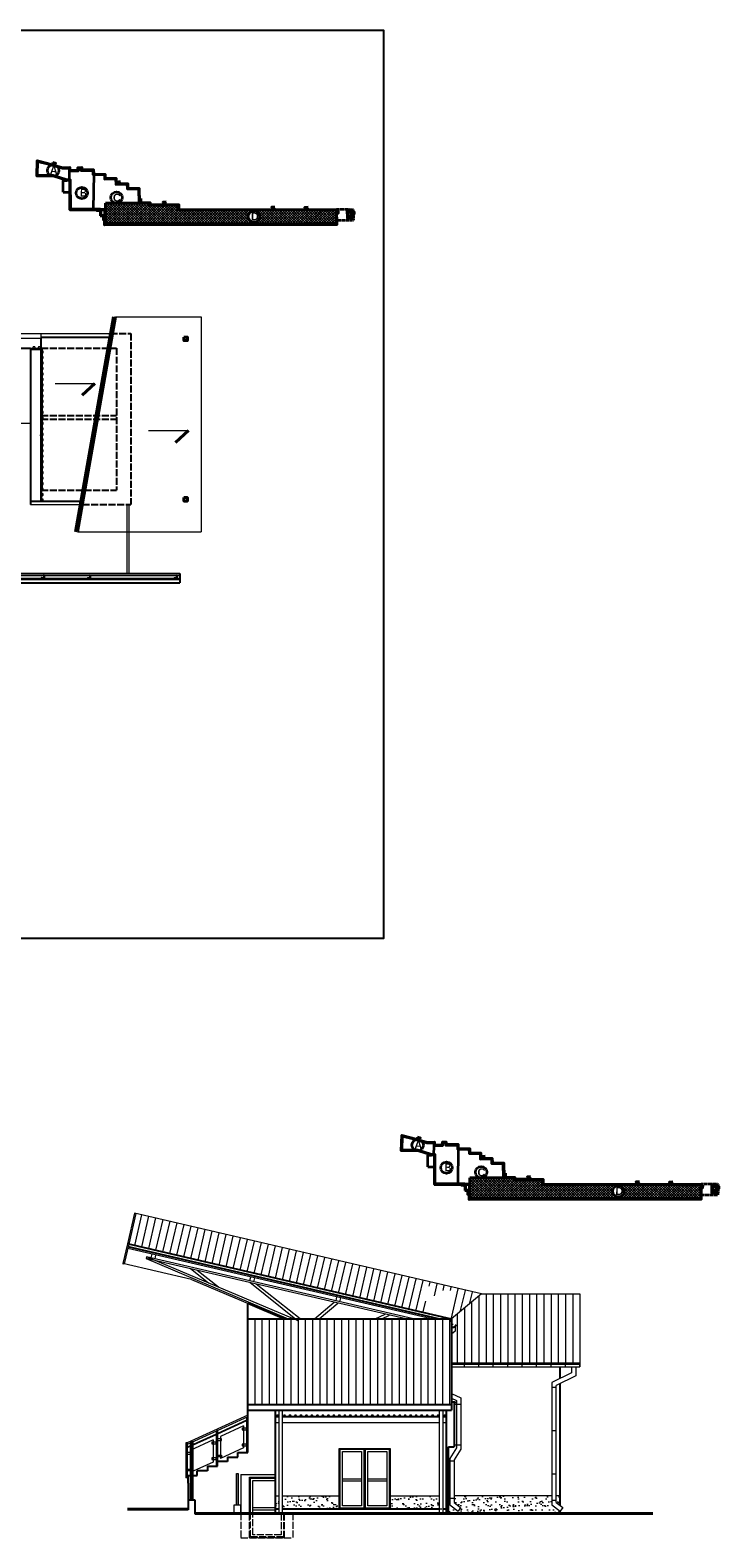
# Model space of a CAD drawing. Header units: millimetres. Extents: x -26513 to 76799, y 0 to 112149.
# Tile 96 of 98: x 66811 to 69196, y 96387 to 101610. Entities that reach past the tile are written whole.
import ezdxf

# ---------------------------------------------------------------- set-up
doc = ezdxf.new("R2010")
doc.units = ezdxf.units.MM
doc.header["$LTSCALE"] = 2
doc.linetypes.add('ACAD_ISO02W100', pattern=[15, 12, -3])
doc.linetypes.add('DASHED', pattern=[0.75, 0.5, -0.25])
for name, color, linetype, lineweight in [('!budynki proj.', 1, 'Continuous', 35), ('Awycinka drzew', 3, 'Continuous', 25), ('hacz  do wyłaczenia', 161, 'Continuous', 5), ('ocieplenie', 5, 'BATTING', 5), ('rynna-41', 22, 'Continuous', 18), ('SCHODY', 54, 'Continuous', 15), ('stolarka', 6, 'Continuous', 9), ('widok', 3, 'Continuous', 13)]:
    doc.layers.add(name, color=color, linetype=linetype, lineweight=lineweight)
doc.layers.add('istn.śiany', color=2, linetype='Continuous')
doc.linetypes.add('BATTING', pattern='A,0.0001,-0.1,[134,ltypeshp.shx,S=0.1,R=0,X=-0.1,Y=0],-0.2,[134,ltypeshp.shx,S=0.1,R=180,X=0.1,Y=0],-0.1', length=0.4001)

msp = doc.modelspace()

# ---------------------------------------------------------------- hatches: boundary and pattern name
at = {"layer": '!budynki proj.'}
h = msp.add_hatch(color=256, dxfattribs=at)
edge = h.paths.add_edge_path()
edge.add_line((67071.9, 100969.5), (67071.9, 100966.7))
edge.add_line((67071.9, 100966.7), (67069.2, 100966.7))
edge.add_line((67069.2, 100966.7), (67069.2, 100966.7))
edge.add_line((67069.2, 100966.7), (67069.2, 100969.5))
edge.add_line((67069.2, 100969.5), (67071.9, 100969.5))
h.paths.add_polyline_path([(66835.8, 101158.3), (66872, 101149.9), (66923.6, 101134.8), (66949.1, 101135.4), (66949, 101125.5), (66975.7, 101125.4), (66976.3, 101135.1), (66990, 101135.2), (66989.9, 101127.3), (67031.2, 101127.1), (67031.4, 101112.6), (67071.1, 101112), (67071.3, 101097.4), (67109.6, 101097.9), (67110.3, 101078.8), (67149.3, 101079.6), (67149.6, 101063.6), (67188.9, 101062.5), (67189.8, 101014.1), (67227.4, 101012.9), (67227.4, 101008.1), (67325.8, 101006.8), (67325.8, 100989.3), (67872.6, 100990.1), (67872.7, 100936.2), (67069.3, 100935), (67069.2, 100950.5), (67069.2, 100966.7), (67071.9, 100966.7), (67072, 100937.7), (67072, 100937.7), (67869.9, 100939), (67869.9, 100987.4), (67323.1, 100986.5), (67323.1, 101004.1), (67224.7, 101005.4), (67224.7, 101010.3), (67187.2, 101011.4), (67186.3, 101059.8), (67146.9, 101061), (67146.6, 101076.8), (67107.6, 101076), (67107, 101095.1), (67068.6, 101094.6), (67068.4, 101109.3), (67028.7, 101109.9), (67028.5, 101124.4), (66987.2, 101124.6), (66987.2, 101132.4), (66978.9, 101132.4), (66978.2, 101122.6), (66946.3, 101122.8), (66946.3, 101132.6), (66923.2, 101132.1), (66871.3, 101147.3), (66838.5, 101154.9), (66837, 101107), (66891.3, 101107.1), (66938.8, 101091.9), (66951.5, 101091.9), (66951.7, 100990.6), (66949, 100990.6), (66948.8, 101089.2), (66948.8, 101089.2), (66938.3, 101089.2), (66890.9, 101104.3), (66834.2, 101104.3)])
h.paths.add_polyline_path([(66951.7, 100990.6), (67053.4, 100990.8), (67053.4, 100988), (67048.4, 100988), (67048.3, 100988), (66949, 100987.9), (66949, 100990.6)])
h.paths.add_polyline_path([(67053.4, 100988), (67056.2, 100988), (67056.4, 100969.5), (67069.2, 100969.5), (67069.2, 100966.7), (67053.7, 100966.7), (67053.5, 100984.3), (67053.5, 100984.3), (67053.5, 100984.3)])
h.paths.add_polyline_path([(67053.4, 100988), (67056.2, 100988), (67056.1, 100990.8), (67053.4, 100990.8)])
for points in [[(66889.8, 101153.1), (66892.7, 101145.6), (66900.8, 101149.3)], [(67112.5, 101084.3), (67124.1, 101086), (67118.2, 101079.4)], [(67190.2, 101021.9), (67194.8, 101016.5), (67194.8, 101027.1)], [(67053.5, 100984.3), (67053.5, 100984.3), (67042.4, 100984), (67048.3, 100988)], [(67281.8, 101015.1), (67270.3, 101014.5), (67276.6, 101007.4)], [(67646.6, 100996.8), (67658.5, 100997.1), (67652.2, 100991.1)], [(67761.8, 100996.5), (67774, 100996.8), (67767.6, 100990.6)], [(67877.9, 100985.6), (67877.4, 100975.5), (67872.7, 100981.2)], [(67063.9, 100961.9), (67064, 100953.1), (67069.1, 100957.3)], [(68152, 97776.5), (68155, 97769), (68163.1, 97772.6)], [(68374.8, 97707.7), (68386.3, 97709.3), (68380.4, 97702.8)], [(68452.4, 97645.3), (68457.1, 97639.8), (68457, 97650.5)], [(68544, 97638.5), (68532.5, 97637.9), (68538.8, 97630.8)], [(68315.7, 97607.7), (68315.7, 97607.7), (68304.7, 97607.4), (68310.5, 97611.4)], [(68326.1, 97585.3), (68326.2, 97576.5), (68331.3, 97580.7)], [(68908.9, 97620.2), (68920.7, 97620.5), (68914.5, 97614.4)], [(69024.1, 97619.8), (69036.3, 97620.2), (69029.8, 97614)], [(69140.1, 97608.9), (69139.6, 97598.9), (69134.9, 97604.6)]]:
    msp.add_hatch(color=256, dxfattribs=at).paths.add_polyline_path(points)
h = msp.add_hatch(color=256, dxfattribs=at)
h.paths.add_polyline_path([(67908.3, 100986.8), (67908.8, 100959.2), (67927.8, 100958.5), (67928.2, 100986.7)])
h.paths.add_polyline_path([(67911, 100984), (67911.5, 100961.8), (67925.1, 100961.3), (67925.5, 100984)], flags=16)
h = msp.add_hatch(color=256, dxfattribs=at)
h.paths.add_polyline_path([(67931, 100980.1), (67933.6, 100982.5), (67933.3, 100972.4), (67930.9, 100975.4)])
h.paths.add_polyline_path([(67928.8, 100978.1), (67930.9, 100975.4), (67931, 100980.1)])
h = msp.add_hatch(color=256, dxfattribs=at)
edge = h.paths.add_edge_path()
edge.add_line((68334.2, 97592.8), (68334.2, 97590.1))
edge.add_line((68334.2, 97590.1), (68331.4, 97590.1))
edge.add_line((68331.4, 97590.1), (68331.4, 97590.1))
edge.add_line((68331.4, 97590.1), (68331.4, 97592.8))
edge.add_line((68331.4, 97592.8), (68334.2, 97592.8))
h.paths.add_polyline_path([(68098.1, 97781.7), (68134.2, 97773.3), (68185.8, 97758.2), (68211.3, 97758.7), (68211.2, 97748.9), (68237.9, 97748.8), (68238.6, 97758.5), (68252.2, 97758.6), (68252.2, 97750.7), (68293.4, 97750.5), (68293.6, 97736), (68333.4, 97735.4), (68333.5, 97720.8), (68371.8, 97721.2), (68372.5, 97702.1), (68411.5, 97702.9), (68411.8, 97687), (68451.2, 97685.8), (68452.1, 97637.4), (68489.7, 97636.3), (68489.6, 97631.4), (68588, 97630.1), (68588.1, 97612.6), (69134.8, 97613.5), (69134.9, 97559.6), (68331.5, 97558.4), (68331.5, 97573.9), (68331.4, 97590.1), (68334.2, 97590.1), (68334.2, 97561.1), (68334.2, 97561.1), (69132.2, 97562.3), (69132.1, 97610.7), (68585.3, 97609.9), (68585.3, 97627.5), (68486.9, 97628.8), (68486.9, 97633.7), (68449.4, 97634.8), (68448.5, 97683.2), (68409.2, 97684.4), (68408.9, 97700.2), (68369.8, 97699.3), (68369.2, 97718.5), (68330.9, 97718), (68330.7, 97732.7), (68290.9, 97733.3), (68290.7, 97747.8), (68249.4, 97747.9), (68249.4, 97755.8), (68241.1, 97755.8), (68240.5, 97746), (68208.5, 97746.2), (68208.6, 97755.9), (68185.4, 97755.5), (68133.5, 97770.7), (68100.7, 97778.3), (68099.2, 97730.4), (68153.5, 97730.4), (68201, 97715.3), (68213.8, 97715.2), (68213.9, 97614), (68211.2, 97614), (68211, 97712.5), (68211, 97712.5), (68200.5, 97712.6), (68153.1, 97727.7), (68096.4, 97727.6)])
h.paths.add_polyline_path([(68213.9, 97614), (68315.6, 97614.1), (68315.7, 97611.4), (68310.6, 97611.4), (68310.5, 97611.4), (68211.2, 97611.2), (68211.2, 97614)])
h.paths.add_polyline_path([(68315.7, 97611.4), (68318.4, 97611.4), (68318.7, 97592.8), (68331.4, 97592.8), (68331.4, 97590.1), (68316, 97590.1), (68315.7, 97607.7), (68315.7, 97607.7), (68315.7, 97607.7)])
h.paths.add_polyline_path([(68315.7, 97611.4), (68318.4, 97611.4), (68318.4, 97614.1), (68315.6, 97614.1)])
h = msp.add_hatch(color=256, dxfattribs=at)
h.paths.add_polyline_path([(69170.5, 97610.2), (69171, 97582.6), (69190, 97581.8), (69190.4, 97610.1)])
h.paths.add_polyline_path([(69173.3, 97607.4), (69173.7, 97585.2), (69187.4, 97584.7), (69187.7, 97607.4)], flags=16)
h = msp.add_hatch(color=256, dxfattribs=at)
h.paths.add_polyline_path([(69193.2, 97603.5), (69195.8, 97605.9), (69195.5, 97595.7), (69193.1, 97598.8)])
h.paths.add_polyline_path([(69191, 97601.5), (69193.1, 97598.8), (69193.2, 97603.5)])
at = {"layer": 'stolarka'}
h = msp.add_hatch(dxfattribs=at)
h.set_pattern_fill('ANSI37', color=256, scale=2, style=0)
h.set_pattern_definition([(45, (1729.049, -4113.631), (-4.49012806, 4.49012806), []), (135, (1729.049, -4113.631), (-4.49012806, -4.49012806), [])])
h.paths.add_polyline_path([(67071.9, 100990.8), (67071.9, 101011.4), (67106.1, 101011.4, 0.112688), (67115, 101011.4), (67187.2, 101011.4), (67224.7, 101010.3), (67224.7, 101005.4), (67323.1, 101004.1), (67323.1, 100986.5), (67869.9, 100987.4), (67869.9, 100939), (67072, 100937.7)])
h.paths.add_polyline_path([(67606.2, 100964.7, 1), (67566.5, 100964.7, 1)], flags=16)
h.paths.add_polyline_path([(67569.2, 100986), (67568.5, 100945.1), (67604.9, 100944.4), (67605.6, 100985.4)], flags=8)
h.paths.add_polyline_path([(67911, 100984), (67911.5, 100961.8), (67925.1, 100961.3), (67925.5, 100984)])
h = msp.add_hatch(dxfattribs=at)
h.set_pattern_fill('ANSI37', color=256, scale=2, style=0)
h.set_pattern_definition([(45, (2991.2766, -7490.2627), (-4.49012806, 4.49012806), []), (135, (2991.2766, -7490.2627), (-4.49012806, -4.49012806), [])])
h.paths.add_polyline_path([(68334.1, 97614.2), (68334.1, 97634.8), (68368.4, 97634.8, 0.112688), (68377.2, 97634.8), (68449.4, 97634.8), (68486.9, 97633.7), (68486.9, 97628.8), (68585.3, 97627.5), (68585.3, 97609.9), (69132.1, 97610.7), (69132.2, 97562.3), (68334.2, 97561.1)])
h.paths.add_polyline_path([(68868.5, 97588.1, 1), (68828.8, 97588.1, 1)], flags=16)
h.paths.add_polyline_path([(68831.4, 97609.4), (68830.7, 97568.4), (68867.1, 97567.8), (68867.8, 97608.8)], flags=8)
h.paths.add_polyline_path([(69173.3, 97607.4), (69173.7, 97585.2), (69187.4, 97584.7), (69187.7, 97607.4)])
at = {"layer": 'widok'}
h = msp.add_hatch(dxfattribs=at)
h.set_pattern_fill('AR-SAND', color=256, scale=0.6, style=0)
h.paths.add_polyline_path([(67881.5, 96487), (67881.5, 96532), (67685, 96532), (67685, 96487)])
h.paths.add_polyline_path([(67673, 96532), (67661, 96532), (67661, 96487), (67673, 96487)])
h.paths.add_polyline_path([(68057.4, 96532), (68057.4, 96487), (68229, 96487), (68229, 96532)])
h.paths.add_polyline_path([(68645, 96472), (68645, 96481), (68617.3, 96501.6), (68617.3, 96532), (68278.9, 96532), (68278.9, 96509.1), (68301.9, 96492.1), (68293.6, 96479.5), (68263.9, 96501.6), (68263.9, 96522.9), (68260, 96522.9), (68260, 96472)])
h.paths.add_polyline_path([(68645, 96532), (68632.3, 96532), (68632.3, 96509.1), (68645, 96499.7)], flags=17)

# ---------------------------------------------------------------- linework, layer by layer
at = {"layer": '!budynki proj.'}
for p, q in [((66925.7, 101048.9), (66925.7, 101089.5)), ((66925.7, 101089.5), (66938.3, 101089.2)), ((66946.3, 101122.8), (66946.1, 101089.2)), ((67031.4, 101112.6), (67030.1, 100990.7)), ((66925.7, 101048.9), (66948.8, 101048.9)), ((66948.2, 100987.9), (67069.2, 100988.1)), ((67053.4, 100990.8), (67053.7, 100966.7)), ((67056.1, 100990.8), (67056.4, 100969.4)), ((67056.4, 100969.5), (67071.9, 100969.5)), ((67069.2, 100988.1), (67069.3, 100935)), ((67187.2, 101011.4), (67071.9, 101011.4)), ((67071.9, 100990.8), (67071.9, 101011.4)), ((67053.7, 100966.7), (67071.9, 100966.7)), ((68208.5, 97746.2), (68208.3, 97712.5)), ((68293.6, 97736), (68292.4, 97614.1)), ((68187.9, 97672.3), (68187.9, 97712.9)), ((68187.9, 97712.9), (68200.5, 97712.6)), ((68187.9, 97672.3), (68211.1, 97672.3)), ((68449.4, 97634.8), (68334.1, 97634.8)), ((68334.1, 97614.2), (68334.1, 97634.8)), ((68210.5, 97611.2), (68331.4, 97611.4)), ((68315.6, 97614.1), (68316, 97590.1)), ((68316, 97590.1), (68334.2, 97590.1)), ((68318.4, 97614.2), (68318.7, 97592.8)), ((68318.7, 97592.8), (68334.2, 97592.8)), ((68331.4, 97611.4), (68331.5, 97558.4))]:
    msp.add_line(p, q, dxfattribs=at)
at = {"layer": '!budynki proj.', "linetype": 'DASHED'}
for p, q in [((67872.6, 100990.1), (67931, 100989.5)), ((67931, 100989.5), (67930.7, 100951.7)), ((67872.7, 100952.3), (67930.5, 100951.7)), ((69134.8, 97613.5), (69193.3, 97612.9)), ((69134.9, 97575.6), (69192.8, 97575.1)), ((69193.3, 97612.9), (69192.9, 97575.1))]:
    msp.add_line(p, q, dxfattribs=at)
at = {"layer": '!budynki proj.'}
for points in [[(67053.4, 100988), (66949, 100987.9), (66948.8, 101089.2), (66938.3, 101089.2), (66890.9, 101104.3), (66834.2, 101104.3), (66835.8, 101158.3), (66872, 101149.9), (66923.6, 101134.8), (66949.1, 101135.4), (66949, 101125.5), (66975.7, 101125.4), (66976.3, 101135.1), (66990, 101135.2), (66989.9, 101127.3), (67031.2, 101127.1), (67031.4, 101112.6), (67071.1, 101112), (67071.3, 101097.4), (67109.6, 101097.9), (67110.3, 101078.8), (67149.3, 101079.6), (67149.6, 101063.6), (67188.9, 101062.5), (67189.8, 101014.1), (67227.4, 101012.9), (67227.4, 101008.1), (67325.8, 101006.8), (67325.8, 100989.3), (67872.6, 100990.1)], [(67053.4, 100990.8), (66951.7, 100990.6), (66951.5, 101091.9), (66938.8, 101091.9), (66891.3, 101107.1), (66837, 101107), (66838.5, 101154.9), (66871.3, 101147.3), (66923.2, 101132.1), (66946.3, 101132.6), (66946.3, 101122.8), (66978.2, 101122.6), (66978.9, 101132.4), (66987.2, 101132.4), (66987.2, 101124.6), (67028.5, 101124.4), (67028.7, 101109.9), (67068.4, 101109.3), (67068.6, 101094.6), (67107, 101095.1), (67107.6, 101076), (67146.6, 101076.8), (67146.9, 101061), (67186.3, 101059.8), (67187.2, 101011.4), (67224.7, 101010.3), (67224.7, 101005.4), (67323.1, 101004.1), (67323.1, 100986.5), (67869.9, 100987.4), (67869.9, 100939), (67072, 100937.7), (67071.9, 100966.7)], [(66889.8, 101153.1), (66900.8, 101149.3), (66892.7, 101145.6), (66889.8, 101153.1)], [(66948.8, 101091.9), (66948.9, 100990.6), (67071.9, 100990.8), (67072, 100937.7)], [(66948.8, 101089.2), (66949, 100987.9), (67069.2, 100988.1)], [(67124.1, 101086), (67112.5, 101084.3), (67118.2, 101079.4), (67124.1, 101086)], [(67194.8, 101027.4), (67194.8, 101016.5), (67190.2, 101021.9), (67194.9, 101027.2)], [(67048.2, 100988.1), (67053.5, 100984.3), (67042.4, 100984), (67048.5, 100988.1)], [(67872.6, 100990.1), (67872.7, 100936.2), (67069.3, 100935), (67069.2, 100966.7)], [(67281.8, 101015.1), (67270.3, 101014.5), (67276.6, 101007.4), (67281.8, 101015.1)], [(67658.5, 100997.1), (67646.6, 100996.8), (67652.2, 100991.1), (67658.5, 100997.1)], [(67774, 100996.8), (67761.8, 100996.5), (67767.6, 100990.6), (67774, 100996.8)], [(67877.9, 100985.6), (67877.4, 100975.5), (67872.7, 100981.2), (67877.9, 100985.6)], [(67928.2, 100986.7), (67908.3, 100986.8), (67908.8, 100959.2), (67927.8, 100958.5), (67928.2, 100986.7)], [(67933.6, 100982.5), (67933.3, 100972.4), (67928.8, 100978.1), (67933.6, 100982.5)], [(67069.1, 100957.3), (67063.9, 100961.9), (67064, 100953.1), (67069.1, 100957.3)], [(68315.7, 97611.4), (68211.2, 97611.2), (68211, 97712.5), (68200.5, 97712.6), (68153.1, 97727.7), (68096.4, 97727.6), (68098.1, 97781.7), (68134.2, 97773.3), (68185.8, 97758.2), (68211.3, 97758.7), (68211.2, 97748.9), (68237.9, 97748.8), (68238.6, 97758.5), (68252.2, 97758.6), (68252.2, 97750.7), (68293.4, 97750.5), (68293.6, 97736), (68333.4, 97735.4), (68333.5, 97720.8), (68371.8, 97721.2), (68372.5, 97702.1), (68411.5, 97702.9), (68411.8, 97687), (68451.2, 97685.8), (68452.1, 97637.4), (68489.7, 97636.3), (68489.6, 97631.4), (68588, 97630.1), (68588.1, 97612.6), (69134.8, 97613.5)], [(68315.6, 97614.1), (68213.9, 97614), (68213.8, 97715.2), (68201, 97715.3), (68153.5, 97730.4), (68099.2, 97730.4), (68100.7, 97778.3), (68133.5, 97770.7), (68185.4, 97755.5), (68208.6, 97755.9), (68208.5, 97746.2), (68240.5, 97746), (68241.1, 97755.8), (68249.4, 97755.8), (68249.4, 97747.9), (68290.7, 97747.8), (68290.9, 97733.3), (68330.7, 97732.7), (68330.9, 97718), (68369.2, 97718.5), (68369.8, 97699.3), (68408.9, 97700.2), (68409.2, 97684.4), (68448.5, 97683.2), (68449.4, 97634.8), (68486.9, 97633.7), (68486.9, 97628.8), (68585.3, 97627.5), (68585.3, 97609.9), (69132.1, 97610.7), (69132.2, 97562.3), (68334.2, 97561.1), (68334.2, 97590.1)], [(68152, 97776.5), (68163.1, 97772.6), (68155, 97769), (68152, 97776.5)], [(68211, 97715.2), (68211.2, 97614), (68334.1, 97614.2), (68334.2, 97561.1)], [(68211, 97712.5), (68211.2, 97611.2), (68331.4, 97611.4)], [(68386.3, 97709.3), (68374.8, 97707.7), (68380.4, 97702.8), (68386.3, 97709.3)], [(68457, 97650.8), (68457.1, 97639.8), (68452.4, 97645.3), (68457.1, 97650.6)], [(68544, 97638.5), (68532.5, 97637.9), (68538.8, 97630.8), (68544, 97638.5)], [(68310.4, 97611.4), (68315.7, 97607.7), (68304.7, 97607.4), (68310.8, 97611.5)], [(68331.3, 97580.7), (68326.1, 97585.3), (68326.2, 97576.5), (68331.3, 97580.7)], [(69134.8, 97613.5), (69134.9, 97559.6), (68331.5, 97558.4), (68331.4, 97590.1)], [(68920.7, 97620.5), (68908.9, 97620.2), (68914.5, 97614.4), (68920.7, 97620.5)], [(69036.3, 97620.2), (69024.1, 97619.8), (69029.8, 97614), (69036.3, 97620.2)], [(69140.1, 97608.9), (69139.6, 97598.9), (69134.9, 97604.6), (69140.1, 97608.9)], [(69190.4, 97610.1), (69170.5, 97610.2), (69171, 97582.6), (69190, 97581.8), (69190.4, 97610.1)], [(69195.8, 97605.9), (69195.5, 97595.7), (69191, 97601.5), (69195.8, 97605.9)]]:
    msp.add_lwpolyline(points, dxfattribs=at)
for points in [[(67925.5, 100984), (67911, 100984), (67911.5, 100961.8), (67925.1, 100961.3)], [(69187.7, 97607.4), (69173.3, 97607.4), (69173.7, 97585.2), (69187.4, 97584.7)]]:
    msp.add_lwpolyline(points, close=True, dxfattribs=at)
for centre in [(66891, 101124.3), (66990.6, 101046.2), (67110.6, 101030.8), (67586.4, 100964.7), (68153.2, 97747.7), (68252.8, 97669.6), (68372.8, 97654.1), (68848.6, 97588.1)]:
    msp.add_circle(centre, 19.8, dxfattribs=at)
at = {"layer": 'Awycinka drzew'}
for p, q in [((66975.7, 101125.4), (66949, 101125.5)), ((66976.3, 101135.1), (66975.7, 101125.4)), ((66990, 101135.2), (66976.3, 101135.1)), ((66989.9, 101127.3), (66990, 101135.2)), ((67031.2, 101127.1), (66989.9, 101127.3)), ((67031.4, 101112.6), (67031.2, 101127.1)), ((67071.1, 101112), (67031.4, 101112.6)), ((67071.3, 101097.4), (67071.1, 101112)), ((67109.6, 101097.9), (67071.3, 101097.4)), ((67110.3, 101078.8), (67109.6, 101097.9)), ((67149.3, 101079.6), (67110.3, 101078.8)), ((67149.6, 101063.6), (67149.3, 101079.6)), ((67188.9, 101062.5), (67149.6, 101063.6)), ((67189.8, 101014.1), (67188.9, 101062.5)), ((67227.4, 101012.9), (67189.8, 101014.1)), ((67227.4, 101008.1), (67227.4, 101012.9)), ((67325.8, 100989.3), (67872.6, 100990.1)), ((67069.3, 100935), (67872.7, 100936.2)), ((68237.9, 97748.8), (68211.2, 97748.9)), ((68238.6, 97758.5), (68237.9, 97748.8)), ((68252.2, 97758.6), (68238.6, 97758.5)), ((68252.2, 97750.7), (68252.2, 97758.6)), ((68293.4, 97750.5), (68252.2, 97750.7)), ((68293.6, 97736), (68293.4, 97750.5)), ((68333.4, 97735.4), (68293.6, 97736)), ((68333.5, 97720.8), (68333.4, 97735.4)), ((68371.8, 97721.2), (68333.5, 97720.8)), ((68372.5, 97702.1), (68371.8, 97721.2)), ((68411.5, 97702.9), (68372.5, 97702.1)), ((68411.8, 97687), (68411.5, 97702.9)), ((68451.2, 97685.8), (68411.8, 97687)), ((68452.1, 97637.4), (68451.2, 97685.8)), ((68489.7, 97636.3), (68452.1, 97637.4)), ((68489.6, 97631.4), (68489.7, 97636.3)), ((68588.1, 97612.6), (69134.8, 97613.5)), ((68331.5, 97558.4), (69134.9, 97559.6))]:
    msp.add_line(p, q, dxfattribs=at)
for points in [[(66949.1, 101135.4), (66923.6, 101134.8), (66872, 101149.9), (66835.8, 101158.3), (66834.2, 101104.3), (66890.9, 101104.3), (66938.3, 101089.2), (66948.8, 101089.2)], [(68211.3, 97758.7), (68185.8, 97758.2), (68134.2, 97773.3), (68098.1, 97781.7), (68096.4, 97727.6), (68153.1, 97727.7), (68200.5, 97712.6), (68211, 97712.5)]]:
    msp.add_lwpolyline(points, dxfattribs=at)
at = {"layer": 'Defpoints'}
msp.add_lwpolyline([(52291.5, 101610.4), (68034.3, 101610.4), (68034.3, 98462.9), (52291.5, 98462.9)], close=True, dxfattribs=at)
at = {"layer": 'hacz  do wyłaczenia'}
for p, q in [((67197.3, 97506.6), (67172.4, 97400.4)), ((67221.6, 97500.9), (67196.7, 97394.7)), ((67245.9, 97495.2), (67221.1, 97389)), ((67270.3, 97489.5), (67245.4, 97383.3)), ((67294.6, 97483.8), (67269.8, 97377.6)), ((67319, 97478.1), (67294.1, 97371.9)), ((67343.3, 97472.4), (67318.4, 97366.2)), ((67367.7, 97466.7), (67342.8, 97360.5)), ((67392, 97461), (67367.1, 97354.8)), ((67416.3, 97455.3), (67391.5, 97349.1)), ((67440.7, 97449.6), (67415.8, 97343.4)), ((67465, 97443.9), (67440.1, 97337.7)), ((67489.4, 97438.2), (67464.5, 97332)), ((67513.7, 97432.5), (67488.8, 97326.3)), ((67538, 97426.8), (67513.2, 97320.5)), ((67562.4, 97421.1), (67537.5, 97314.8)), ((67586.7, 97415.4), (67561.8, 97309.1)), ((67611.1, 97409.7), (67586.2, 97303.4)), ((67635.4, 97404), (67610.5, 97297.7)), ((67659.7, 97398.3), (67634.9, 97292)), ((67684.1, 97392.6), (67659.2, 97286.3)), ((67708.4, 97386.9), (67683.6, 97280.6)), ((67732.8, 97381.2), (67707.9, 97274.9)), ((67757.1, 97375.4), (67732.2, 97269.2)), ((67781.5, 97369.7), (67756.6, 97263.5)), ((67805.8, 97364), (67780.9, 97257.8)), ((67830.1, 97358.3), (67805.3, 97252.1)), ((67854.5, 97352.6), (67829.6, 97246.4)), ((67878.8, 97346.9), (67853.9, 97240.7)), ((67903.2, 97341.2), (67878.3, 97235)), ((67927.5, 97335.5), (67902.6, 97229.3)), ((67951.8, 97329.8), (67927, 97223.6)), ((67976.2, 97324.1), (67951.3, 97217.9)), ((68000.5, 97318.4), (67975.6, 97212.2)), ((68024.9, 97312.7), (68000, 97206.5)), ((68049.2, 97307), (68024.3, 97200.8)), ((68073.5, 97301.3), (68048.7, 97195.1)), ((68097.9, 97295.6), (68073, 97189.4)), ((68122.2, 97289.9), (68097.4, 97183.7)), ((68146.6, 97284.2), (68121.7, 97178)), ((68170.9, 97278.5), (68146, 97172.3)), ((68195.3, 97272.8), (68192, 97258.8)), ((68219.6, 97267.1), (68209.9, 97225.7)), ((68243.9, 97261.4), (68240, 97244.5)), ((68268.3, 97255.7), (68265.7, 97244.5)), ((68292.6, 97250), (68267.7, 97143.8)), ((68317, 97244.3), (68299.6, 97170.1)), ((68341.3, 97238.6), (68331.5, 97196.6)), ((68365, 97224.5), (68365, 96988.3)), ((68390, 97232.3), (68390, 96988.3)), ((68415, 97232.3), (68415, 96988.3)), ((68440, 97232.3), (68440, 96988.3)), ((68465, 97232.3), (68465, 96988.3)), ((68490, 97232.3), (68490, 96988.3)), ((68515, 97232.3), (68515, 96988.3)), ((68540, 97232.3), (68540, 96988.3)), ((68565, 97232.3), (68565, 96988.3)), ((68590, 97232.3), (68590, 96988.3)), ((68615, 97232.3), (68615, 96988.3)), ((68640, 97232.3), (68640, 96988.3)), ((68665, 97232.3), (68665, 96988.3)), ((68690, 97232.3), (68690, 96988.3)), ((68179.7, 97206.5), (68170.4, 97166.6)), ((68290, 97162.1), (68290, 96988.3)), ((68315, 97182.9), (68315, 96988.3)), ((68340, 97203.7), (68340, 96988.3)), ((67590, 96849.2), (67590, 97145.5)), ((67615, 96849.2), (67615, 97145.5)), ((67640, 96849.2), (67640, 97145.5)), ((67665, 96849.2), (67665, 97145.5)), ((67690, 96849.2), (67690, 97145.5)), ((67715, 96849.2), (67715, 97145.5)), ((67740, 96849.2), (67740, 97145.5)), ((67765, 96849.2), (67765, 97145.5)), ((67790, 96849.2), (67790, 97145.5)), ((67815, 96849.2), (67815, 97145.5)), ((67840, 96849.2), (67840, 97145.5)), ((67865, 96849.2), (67865, 97145.5)), ((67890, 96849.2), (67890, 97145.5)), ((67915, 96849.2), (67915, 97145.5)), ((67940, 96849.2), (67940, 97145.5)), ((67965, 96849.2), (67965, 97145.5)), ((67990, 96849.2), (67990, 97145.5)), ((68015, 96849.2), (68015, 97145.5)), ((68040, 96849.2), (68040, 97145.5)), ((68065, 96849.2), (68065, 97145.5)), ((68090, 96849.2), (68090, 97145.5)), ((68115, 96849.2), (68115, 97145.5)), ((68140, 96849.2), (68140, 97145.5)), ((68165, 96849.2), (68165, 97145.5)), ((68190, 96849.2), (68190, 97145.5)), ((68215, 96849.2), (68215, 97145.5)), ((68240, 96849.2), (68240, 97145.5)), ((68265, 96849.2), (68265, 97145.5)), ((68315, 96979.3), (68315, 96988.3)), ((68365, 96979.3), (68365, 96988.3)), ((68415, 96979.3), (68415, 96988.3)), ((68415, 96979.3), (68415, 96988.3)), ((68465, 96979.3), (68465, 96988.3)), ((68515, 96979.3), (68515, 96988.3)), ((68515, 96979.3), (68515, 96988.3)), ((68565, 96979.3), (68565, 96988.3)), ((68615, 96979.3), (68615, 96988.3)), ((68665, 96979.3), (68665, 96988.3)), ((68665, 96979.3), (68665, 96988.3)), ((68632.3, 96908.1), (68617.3, 96908.1)), ((68302.4, 96849.1), (68279, 96849.1)), ((68632.3, 96758.1), (68617.3, 96758.1)), ((68302.4, 96708.6), (68279, 96708.6)), ((68278.9, 96652.7), (68260, 96652.7)), ((68632.3, 96608.1), (68617.3, 96608.1)), ((68278.9, 96522.9), (68260, 96522.9)), ((68632.3, 96516.6), (68617.3, 96516.6))]:
    msp.add_line(p, q, dxfattribs=at)
at = {"layer": 'istn.śiany', "lineweight": 40}
for p, q in [((67100, 100616.8), (66968.6, 99871.8)), ((67107.2, 100616.8), (66975.7, 99871.8)), ((67035.9, 100386.6), (66991.7, 100345.5)), ((67359.3, 100223.5), (67315.1, 100182.4))]:
    msp.add_line(p, q, dxfattribs=at)
at = {"layer": 'istn.śiany', "linetype": 'ACAD_ISO02W100'}
for p, q in [((67089.9, 100559.1), (67160, 100559.1)), ((67160, 100559.1), (67160, 99967.1)), ((66850, 100509.1), (67110, 100509.1)), ((67110, 100509.1), (67110, 100017.1)), ((66850, 100275.1), (67110, 100275.1)), ((66850, 100263.1), (67110, 100263.1)), ((66850, 100017.1), (67110, 100017.1)), ((66992.5, 99967.1), (67160, 99967.1))]:
    msp.add_line(p, q, dxfattribs=at)
at = {"layer": 'istn.śiany'}
for p, q in [((66250, 100509.1), (66812, 100509.1)), ((66810, 100505.1), (66848, 100505.1)), ((66812, 100509.1), (66812, 100467.1)), ((66848, 100547.1), (67087.7, 100547.1)), ((66848, 100543.1), (66848, 99978.1)), ((66850, 100509.1), (66850, 99979.1)), ((66850, 100509.1), (66850, 100467.1)), ((66852, 100509.1), (66852, 100014.1)), ((66812, 100467.1), (66812, 99967.1)), ((66810, 99978.1), (66848, 99978.1)), ((66812, 99979.1), (66850, 99979.1)), ((66848, 100016.1), (66848, 99978.1)), ((66850, 99979.1), (66987.5, 99979.1)), ((66250, 99728.1), (67330, 99728.1)), ((66858.5, 99720.1), (66858.5, 99714.1)), ((66859.5, 99721.1), (66859.5, 99712.1)), ((66859.5, 99721.1), (66859.5, 99721.1)), ((67018.5, 99720.1), (67018.5, 99714.1)), ((67019.5, 99721.1), (67019.5, 99721.1)), ((67019.5, 99721.1), (67019.5, 99712.1)), ((67318.5, 99720.1), (67318.5, 99714.1)), ((67319.5, 99721.1), (67319.5, 99712.1)), ((67319.5, 99721.1), (67319.5, 99721.1)), ((67330, 99728.1), (67330, 99696.1)), ((66250, 99696.1), (67330, 99696.1)), ((66850.5, 99712.1), (66859.5, 99712.1)), ((66851.5, 99713.1), (66857.5, 99713.1)), ((67010.5, 99712.1), (67019.5, 99712.1)), ((67011.5, 99713.1), (67017.5, 99713.1)), ((67310.5, 99712.1), (67319.5, 99712.1)), ((67311.5, 99713.1), (67317.5, 99713.1)), ((67152.9, 97404.9), (67148, 97406)), ((68206, 97149.9), (67150.7, 97395.3)), ((68270, 97144.5), (67152.9, 97404.9)), ((67136.9, 97336.7), (67132.1, 97337.9)), ((67565, 96683), (67565, 97199.6)), ((67565, 97199.6), (67692.1, 97145.5)), ((67565, 97145.5), (68270, 97145.5)), ((68189.3, 97148.1), (68188.7, 97145.5)), ((68224.9, 97145.5), (68206, 97149.9)), ((68270, 97145.5), (68270, 96829.2)), ((68270, 97135), (68270, 97144.5)), ((68270, 97135), (68270, 97129.4)), ((68270, 97135), (68270, 97129.4)), ((68272.8, 97125.5), (68272, 97126.9)), ((68272.8, 97128.2), (68272.8, 97125.5)), ((68645, 96979.3), (68645, 96938.9)), ((68645, 96920.5), (68645, 96499.7)), ((67565, 96849.2), (68270, 96849.2)), ((68270, 96858), (68283.4, 96858)), ((68279, 96858), (68279, 96702)), ((68283.6, 96853.6), (68282, 96855.8)), ((68283.6, 96858), (68283.6, 96853.6)), ((67565, 96829.2), (68229, 96829.2)), ((67661, 96472), (67661, 96829.2)), ((67661, 96807), (67673, 96807)), ((67685, 96807), (68229, 96807)), ((68229, 96829.2), (68270, 96829.2)), ((68241, 96807), (68253, 96807)), ((68253, 96472), (68253, 96829.2)), ((67368.1, 96517), (67368.1, 96720)), ((67373.1, 96517), (67373.1, 96720)), ((68260, 96702), (68279, 96702)), ((68260, 96472), (68260, 96702)), ((67425, 96635), (67425, 96619)), ((67425, 96635), (67460, 96635)), ((67495, 96651), (67460, 96651)), ((67460, 96635), (67460, 96651)), ((67495, 96667), (67495, 96651)), ((67495, 96667), (67530, 96667)), ((67530, 96667), (67530, 96683)), ((67530, 96683), (67565, 96683)), ((67355, 96603), (67390, 96603)), ((67357, 96603), (67357, 96577)), ((67425, 96619), (67390, 96619)), ((67390, 96603), (67390, 96619)), ((67357, 96577), (67358.1, 96577)), ((67358.1, 96577), (67358.1, 96487)), ((67358.1, 96487), (67148, 96487)), ((67358.1, 96486.5), (67148, 96486.5)), ((67358.1, 96486), (67148, 96486)), ((67358.1, 96485.5), (67148, 96485.5)), ((67358.1, 96485), (67148, 96485)), ((67358.1, 96484.5), (67148, 96484.5)), ((67358.1, 96484), (67148, 96484)), ((67383.1, 96517), (67358.1, 96517)), ((67358.1, 96517), (67358.1, 96484)), ((67383.1, 96469), (67383.1, 96517)), ((67661, 96487), (67673, 96487)), ((67685, 96487), (68229, 96487)), ((68241, 96487), (68253, 96487)), ((68645, 96481), (68645, 96469)), ((67383.1, 96472), (68967.6, 96472)), ((68967.6, 96472), (67383.1, 96472)), ((68967.6, 96471.5), (67383.1, 96471.5)), ((68967.6, 96471), (67383.1, 96471)), ((68967.6, 96470.5), (67383.1, 96470.5)), ((68967.6, 96470), (67383.1, 96470)), ((68967.6, 96469.5), (67383.1, 96469.5)), ((68967.6, 96469), (67383.1, 96469))]:
    msp.add_line(p, q, dxfattribs=at)
at = {"layer": 'istn.śiany', "color": 3, "lineweight": 9}
for p, q in [((67148, 97406), (67132.1, 97337.9)), ((67152.9, 97404.9), (67136.9, 97336.7)), ((68200.6, 97145.5), (67149.4, 97390)), ((67232.2, 97370.7), (67229, 97357.1)), ((67245.8, 97367.5), (67242.6, 97353.9)), ((67370.2, 97282.5), (67132.1, 97337.9)), ((67214.4, 97360.5), (67213, 97354.6)), ((67213, 97354.6), (67704.4, 97145.5)), ((68112.3, 97145.5), (67213, 97354.6)), ((67722.9, 97145.5), (67214.4, 97360.5)), ((68138.8, 97145.5), (67214.4, 97360.5)), ((67428.7, 97269.9), (67367.1, 97318.8)), ((67463, 97255.4), (67389.8, 97313.5)), ((67370.2, 97282.5), (67692.1, 97145.5)), ((67573.9, 97290.7), (67570.8, 97277)), ((67737.6, 97139.2), (67571.6, 97271.2)), ((67587.6, 97287.5), (67584.4, 97273.8)), ((67745.9, 97145.5), (67594.3, 97266)), ((67872.5, 97221.8), (67869.3, 97208.2)), ((67886.1, 97218.6), (67883, 97205)), ((67796.4, 97145.5), (67864.4, 97203.2)), ((67811.9, 97145.5), (67876.5, 97200.3)), ((68005.9, 97145.5), (68040.5, 97162.2)), ((68028.9, 97145.5), (68056, 97158.6)), ((67673, 96472), (67673, 96829.2)), ((67685, 96472), (67685, 96829.2)), ((68229, 96472), (68229, 96829.2)), ((68241, 96472), (68241, 96829.2)), ((67541.1, 96607), (67541.1, 96472)), ((67541.1, 96607), (67661, 96607)), ((67661, 96532), (67673, 96532)), ((67685, 96532), (67881.5, 96532)), ((68057.4, 96532), (68229, 96532)), ((67541.1, 96500), (67516.1, 96500)), ((67516.1, 96500), (67516.1, 96472)), ((67541.1, 96470), (67541.1, 96500))]:
    msp.add_line(p, q, dxfattribs=at)
at = {"layer": 'istn.śiany', "color": 5, "lineweight": 5}
msp.add_line((68225, 96487), (68237, 96487), dxfattribs=at)
at = {"layer": 'istn.śiany', "lineweight": 40}
for points in [[(67344, 100547.1), (67356, 100547.1), (67356, 100535.1), (67344, 100535.1)], [(67344, 99991.1), (67356, 99991.1), (67356, 99979.1), (67344, 99979.1)]]:
    msp.add_lwpolyline(points, close=True, dxfattribs=at)
at = {"layer": 'istn.śiany'}
msp.add_lwpolyline([(67368.1, 96720), (67373.1, 96720), (67373.1, 96517), (67368.1, 96517)], close=True, dxfattribs=at)
for centre, radius, start, end in [((66859.5, 99720.1), 1, 90, 180), ((67019.5, 99720.1), 1, 90, 180), ((67319.5, 99720.1), 1, 90, 180), ((66851.5, 99712.1), 1, 90, 180), ((66857.5, 99714.1), 1, 270, 0), ((67011.5, 99712.1), 1, 90, 180), ((67017.5, 99714.1), 1, 270, 0), ((67311.5, 99712.1), 1, 90, 180), ((67317.5, 99714.1), 1, 270, 0), ((68276.8, 97126.5), 9.5, 224.2398, 352.7203)]:
    msp.add_arc(centre, radius, start, end, dxfattribs=at)
at = {"layer": 'ocieplenie', "linetype": 'Continuous'}
for p, q in [((66848, 100559.1), (67089.9, 100559.1)), ((66812, 99967.1), (66985.4, 99967.1))]:
    msp.add_line(p, q, dxfattribs=at)
at = {"layer": 'ocieplenie', "color": 5, "linetype": 'Continuous', "lineweight": 5}
msp.add_line((67358.1, 96574), (67358.1, 96517.1), dxfattribs=at)
at = {"layer": 'rynna-41'}
for p, q in [((68270, 96988.3), (68715, 96988.3)), ((68270, 96979.3), (68715, 96979.3)), ((68685.9, 96959.1), (68617.3, 96925.2)), ((68700.9, 96948.1), (68632.3, 96914.3)), ((68685.9, 96979.3), (68685.9, 96959.1)), ((68617.3, 96925.2), (68617.3, 96504.5)), ((68632.3, 96509.1), (68632.3, 96914.3)), ((68270, 96887.5), (68302.4, 96871.8)), ((68270, 96870.8), (68287.4, 96862.4)), ((68287.4, 96862.4), (68287.4, 96699.4)), ((68302.4, 96871.8), (68302.4, 96694.5)), ((68287.4, 96699.4), (68263.9, 96662.1)), ((68302.4, 96694.5), (68278.9, 96657.3)), ((68263.9, 96662.1), (68263.9, 96501.6)), ((68278.9, 96657.3), (68278.9, 96509.1)), ((68617.3, 96662.1), (68617.3, 96501.6)), ((68263.9, 96501.6), (68293.6, 96479.5)), ((68278.9, 96509.1), (68301.9, 96492.1)), ((68301.9, 96492.1), (68293.6, 96479.5)), ((68617.3, 96501.6), (68647, 96479.5)), ((68632.3, 96509.1), (68655.2, 96492.1)), ((68655.2, 96492.1), (68647, 96479.5))]:
    msp.add_line(p, q, dxfattribs=at)
at = {"layer": 'SCHODY'}
msp.add_line((66756.5, 100249.1), (66812, 100249.1), dxfattribs=at)
at = {"layer": 'stolarka'}
for p, q in [((66848, 100206.1), (66845, 100206.1)), ((67146, 99967.1), (67146, 99728.1)), ((67153, 99967.1), (67153, 99728.1)), ((66259.5, 99721.1), (67330, 99721.1)), ((66250, 99707.1), (67330, 99707.1)), ((66259.8, 99712.1), (67330, 99712.1)), ((67172.9, 97512.3), (67148, 97406)), ((67177.8, 97511.1), (67152.9, 97404.9)), ((68374.3, 97232.3), (67172.9, 97512.3)), ((68374.3, 97232.3), (68270, 97145.5)), ((68374.3, 97232.3), (68715, 97232.3)), ((68715, 97232.3), (68715, 96979.3)), ((68270, 96993.3), (68715, 96993.3)), ((68715, 96979.3), (68715, 96988.3)), ((67565, 96811.8), (67355, 96715.8)), ((67565, 96806.3), (67355, 96710.3)), ((67560, 96794.5), (67460, 96748.8)), ((67560, 96794.5), (67460, 96748.8)), ((67560, 96792.3), (67460, 96746.6)), ((67560, 96792.3), (67460, 96746.6)), ((67560, 96805.5), (67560, 96683)), ((67455, 96746.5), (67355, 96700.8)), ((67455, 96744.3), (67355, 96698.6)), ((67455, 96756.3), (67455, 96635)), ((67457.5, 96762.9), (67457.5, 96635)), ((67457.5, 96757.7), (67457.5, 96649)), ((67460, 96758.5), (67460, 96635)), ((67550, 96774.5), (67470, 96738)), ((67470, 96738), (67470, 96662)), ((67550, 96774.5), (67550, 96698.6)), ((67350, 96715.8), (67350, 96595)), ((67355, 96715.8), (67350, 96715.8)), ((67355, 96715.8), (67355, 96595)), ((67445, 96726.5), (67365, 96690)), ((67365, 96690), (67365, 96613)), ((67445, 96726.5), (67445, 96649.6)), ((67550, 96698.6), (67470, 96662)), ((67445, 96649.6), (67365, 96613)), ((67355, 96595), (67350, 96595)), ((67351, 96602.1), (67351, 96602)), ((67526.1, 96610), (67526.1, 96500)), ((67531.1, 96610), (67531.1, 96500)), ((67892.5, 96592), (67958.4, 96592)), ((67892.5, 96584), (67958.4, 96584)), ((67980.4, 96592), (68046.4, 96592)), ((67980.4, 96584), (68046.4, 96584)), ((67582.1, 96492), (67661, 96492)), ((67582.1, 96484), (67661, 96484))]:
    msp.add_line(p, q, dxfattribs=at)
at = {"layer": 'stolarka', "lineweight": 5}
for p, q in [((68272.8, 97128.2), (68270, 97128.8)), ((68272.8, 97125.5), (68272, 97126.9)), ((68272.8, 97128.2), (68272.8, 97125.5)), ((68282.8, 97119.8), (68282.8, 97102.8)), ((68282.8, 97102.8), (68270, 97092.9)), ((68700.9, 96979.3), (68700.9, 96948.1)), ((67881.5, 96487), (67881.5, 96697)), ((67881.5, 96697), (68057.4, 96697)), ((67969.4, 96697), (67969.4, 96487)), ((68057.4, 96487), (68057.4, 96697))]:
    msp.add_line(p, q, dxfattribs=at)
at = {"layer": 'stolarka', "linetype": 'ACAD_ISO02W100'}
for p, q in [((67541.1, 96472), (67541.1, 96387)), ((67721.1, 96472), (67721.1, 96387)), ((67541.1, 96387), (67721.1, 96387))]:
    msp.add_line(p, q, dxfattribs=at)
at = {"layer": 'stolarka'}
for points in [[(67560, 96767), (67546, 96767), (67546, 96761), (67560, 96761)], [(67455, 96719), (67441, 96719), (67441, 96713), (67455, 96713)], [(67474, 96730.6), (67460, 96730.6), (67460, 96724.6), (67474, 96724.6)], [(67560, 96712.1), (67546, 96712.1), (67546, 96706.1), (67560, 96706.1)], [(67881.5, 96697), (67969.4, 96697), (67969.4, 96487), (67881.5, 96487)], [(67884.5, 96694), (67966.4, 96694), (67966.4, 96490), (67884.5, 96490)], [(67892.5, 96686), (67958.4, 96686), (67958.4, 96498), (67892.5, 96498)], [(67969.4, 96697), (68057.4, 96697), (68057.4, 96487), (67969.4, 96487)], [(67972.4, 96694), (68054.4, 96694), (68054.4, 96490), (67972.4, 96490)], [(67980.4, 96686), (68046.4, 96686), (68046.4, 96498), (67980.4, 96498)], [(67369, 96682.6), (67355, 96682.6), (67355, 96676.6), (67369, 96676.6)], [(67455, 96664.1), (67441, 96664.1), (67441, 96658.1), (67455, 96658.1)], [(67474, 96668), (67460, 96668), (67460, 96674), (67474, 96674)], [(67369, 96619), (67355, 96619), (67355, 96625), (67369, 96625)], [(67526.1, 96610), (67531.1, 96610), (67531.1, 96500), (67526.1, 96500)]]:
    msp.add_lwpolyline(points, close=True, dxfattribs=at)
for points in [[(67571.1, 96472), (67571.1, 96597), (67661, 96597)], [(67574.1, 96472), (67574.1, 96594), (67661, 96594)], [(67582.1, 96472), (67582.1, 96586), (67661, 96586)]]:
    msp.add_lwpolyline(points, dxfattribs=at)
at = {"layer": 'stolarka', "linetype": 'ACAD_ISO02W100'}
for points in [[(67691.1, 96471.5), (67691.1, 96387), (67571.1, 96387), (67571.1, 96469)], [(67688.1, 96471.5), (67688.1, 96390), (67574.1, 96390), (67574.1, 96469)], [(67680.1, 96471.5), (67680.1, 96398), (67582.1, 96398), (67582.1, 96469)]]:
    msp.add_lwpolyline(points, dxfattribs=at)
at = {"layer": 'stolarka', "lineweight": 5}
msp.add_arc((68276.8, 97126.5), 9, 220.8672, 0.7228, dxfattribs=at)
at = {"layer": 'widok'}
for p, q in [((67107.2, 100616.8), (67404, 100616.8)), ((67404, 100616.8), (67404, 99871.8)), ((66250, 100559.1), (66848, 100559.1)), ((66848, 100559.1), (66848, 100016.1)), ((66250, 100543.1), (66848, 100543.1)), ((66250, 100508.1), (66848, 100508.1)), ((66822.3, 100513.2), (66819.8, 100508.2)), ((66827.3, 100513.2), (66822.3, 100513.2)), ((66829.8, 100508.2), (66827.3, 100513.2)), ((66840.5, 100513.2), (66838, 100508.2)), ((66845.5, 100513.2), (66840.5, 100513.2)), ((66848, 100508.2), (66845.5, 100513.2)), ((66851, 100509.1), (66851, 99978.1)), ((66856.1, 100497.8), (66851.1, 100500.3)), ((66851.1, 100490.3), (66856.1, 100492.8)), ((66856.1, 100478.8), (66851.1, 100481.3)), ((66851.1, 100471.3), (66856.1, 100473.8)), ((66856.1, 100459.8), (66851.1, 100462.3)), ((66851.1, 100452.3), (66856.1, 100454.8)), ((66856.1, 100492.8), (66856.1, 100497.8)), ((66856.1, 100473.8), (66856.1, 100478.8)), ((66856.1, 100454.8), (66856.1, 100459.8)), ((66856.1, 100440.8), (66851.1, 100443.3)), ((66851.1, 100433.3), (66856.1, 100435.8)), ((66856.1, 100421.8), (66851.1, 100424.3)), ((66851.1, 100414.3), (66856.1, 100416.8)), ((66856.1, 100402.8), (66851.1, 100405.3)), ((66851.1, 100395.3), (66856.1, 100397.8)), ((66856.1, 100435.8), (66856.1, 100440.8)), ((66856.1, 100416.8), (66856.1, 100421.8)), ((66856.1, 100397.8), (66856.1, 100402.8)), ((66856.1, 100383.8), (66851.1, 100386.3)), ((66851.1, 100376.3), (66856.1, 100378.8)), ((66856.1, 100364.8), (66851.1, 100367.3)), ((66851.1, 100357.3), (66856.1, 100359.8)), ((66856.1, 100345.8), (66851.1, 100348.3)), ((66856.1, 100378.8), (66856.1, 100383.8)), ((66856.1, 100359.8), (66856.1, 100364.8)), ((66856.1, 100340.8), (66856.1, 100345.8)), ((66897.7, 100386.6), (67035.9, 100386.6)), ((66851.1, 100338.3), (66856.1, 100340.8)), ((66856.1, 100326.8), (66851.1, 100329.3)), ((66851.1, 100319.3), (66856.1, 100321.8)), ((66856.1, 100307.8), (66851.1, 100310.3)), ((66851.1, 100300.3), (66856.1, 100302.8)), ((66856.1, 100288.8), (66851.1, 100291.3)), ((66856.1, 100321.8), (66856.1, 100326.8)), ((66856.1, 100302.8), (66856.1, 100307.8)), ((66851.1, 100281.3), (66856.1, 100283.8)), ((66856.1, 100269.8), (66851.1, 100272.3)), ((66851.1, 100262.3), (66856.1, 100264.8)), ((66856.1, 100250.8), (66851.1, 100253.3)), ((66851.1, 100243.3), (66856.1, 100245.8)), ((66856.1, 100283.8), (66856.1, 100288.8)), ((66856.1, 100264.8), (66856.1, 100269.8)), ((66856.1, 100245.8), (66856.1, 100250.8)), ((66856.1, 100231.8), (66851.1, 100234.3)), ((66851.1, 100224.3), (66856.1, 100226.8)), ((66856.1, 100212.8), (66851.1, 100215.3)), ((66851.1, 100205.3), (66856.1, 100207.8)), ((66856.1, 100193.8), (66851.1, 100196.3)), ((66851.1, 100186.3), (66856.1, 100188.8)), ((66856.1, 100226.8), (66856.1, 100231.8)), ((66856.1, 100207.8), (66856.1, 100212.8)), ((66856.1, 100188.8), (66856.1, 100193.8)), ((67221.1, 100223.5), (67359.3, 100223.5)), ((66856.1, 100174.8), (66851.1, 100177.3)), ((66851.1, 100167.3), (66856.1, 100169.8)), ((66856.1, 100155.8), (66851.1, 100158.3)), ((66851.1, 100148.3), (66856.1, 100150.8)), ((66856.1, 100136.8), (66851.1, 100139.3)), ((66856.1, 100169.8), (66856.1, 100174.8)), ((66856.1, 100150.8), (66856.1, 100155.8)), ((66856.1, 100131.8), (66856.1, 100136.8)), ((66851.1, 100129.3), (66856.1, 100131.8)), ((66856.1, 100117.8), (66851.1, 100120.3)), ((66851.1, 100110.3), (66856.1, 100112.8)), ((66856.1, 100098.8), (66851.1, 100101.3)), ((66851.1, 100091.3), (66856.1, 100093.8)), ((66856.1, 100079.8), (66851.1, 100082.3)), ((66856.1, 100112.8), (66856.1, 100117.8)), ((66856.1, 100093.8), (66856.1, 100098.8)), ((66851.1, 100072.3), (66856.1, 100074.8)), ((66856.1, 100060.8), (66851.1, 100063.3)), ((66851.1, 100053.3), (66856.1, 100055.8)), ((66856.1, 100041.8), (66851.1, 100044.3)), ((66851.1, 100034.3), (66856.1, 100036.8)), ((66856.1, 100074.8), (66856.1, 100079.8)), ((66856.1, 100055.8), (66856.1, 100060.8)), ((66856.1, 100036.8), (66856.1, 100041.8)), ((66856.1, 100022.8), (66851.1, 100025.3)), ((66851.1, 100015.3), (66856.1, 100017.8)), ((66856.1, 100003.8), (66851.1, 100006.3)), ((66851.1, 99996.3), (66856.1, 99998.8)), ((66856.1, 99985.6), (66851.1, 99988.1)), ((66851.1, 99978.1), (66856.1, 99980.6)), ((66856.1, 100017.8), (66856.1, 100022.8)), ((66856.1, 99998.8), (66856.1, 100003.8)), ((66856.1, 99980.6), (66856.1, 99985.6)), ((66987.5, 99979.1), (66987.5, 99979.1)), ((66975.7, 99871.8), (67404, 99871.8)), ((67665.1, 96812), (67662.6, 96807)), ((67670.1, 96812), (67665.1, 96812)), ((67665.1, 96812), (67670.1, 96812)), ((67672.6, 96807), (67670.1, 96812)), ((67689.5, 96812), (67687, 96807)), ((67689.5, 96812), (67687, 96807)), ((67694.5, 96812), (67689.5, 96812)), ((67689.5, 96812), (67694.5, 96812)), ((67694.5, 96812), (67689.5, 96812)), ((67689.5, 96812), (67694.5, 96812)), ((67697, 96807), (67694.5, 96812)), ((67697, 96807), (67694.5, 96812)), ((67708.5, 96812), (67706, 96807)), ((67713.5, 96812), (67708.5, 96812)), ((67708.5, 96812), (67713.5, 96812)), ((67716, 96807), (67713.5, 96812)), ((67727.5, 96812), (67725, 96807)), ((67732.5, 96812), (67727.5, 96812)), ((67727.5, 96812), (67732.5, 96812)), ((67735, 96807), (67732.5, 96812)), ((67746.5, 96812), (67744, 96807)), ((67751.5, 96812), (67746.5, 96812)), ((67746.5, 96812), (67751.5, 96812)), ((67754, 96807), (67751.5, 96812)), ((67765.5, 96812), (67763, 96807)), ((67770.5, 96812), (67765.5, 96812)), ((67765.5, 96812), (67770.5, 96812)), ((67773, 96807), (67770.5, 96812)), ((67784.5, 96812), (67782, 96807)), ((67789.5, 96812), (67784.5, 96812)), ((67784.5, 96812), (67789.5, 96812)), ((67792, 96807), (67789.5, 96812)), ((67803.5, 96812), (67801, 96807)), ((67808.5, 96812), (67803.5, 96812)), ((67803.5, 96812), (67808.5, 96812)), ((67811, 96807), (67808.5, 96812)), ((67822.5, 96812), (67820, 96807)), ((67827.5, 96812), (67822.5, 96812)), ((67822.5, 96812), (67827.5, 96812)), ((67830, 96807), (67827.5, 96812)), ((67841.5, 96812), (67839, 96807)), ((67846.5, 96812), (67841.5, 96812)), ((67841.5, 96812), (67846.5, 96812)), ((67849, 96807), (67846.5, 96812)), ((67860.5, 96812), (67858, 96807)), ((67865.5, 96812), (67860.5, 96812)), ((67860.5, 96812), (67865.5, 96812)), ((67868, 96807), (67865.5, 96812)), ((67879.5, 96812), (67877, 96807)), ((67884.5, 96812), (67879.5, 96812)), ((67879.5, 96812), (67884.5, 96812)), ((67887, 96807), (67884.5, 96812)), ((67898.5, 96812), (67896, 96807)), ((67903.5, 96812), (67898.5, 96812)), ((67898.5, 96812), (67903.5, 96812)), ((67906, 96807), (67903.5, 96812)), ((67917.5, 96812), (67915, 96807)), ((67922.5, 96812), (67917.5, 96812)), ((67917.5, 96812), (67922.5, 96812)), ((67925, 96807), (67922.5, 96812)), ((67936.5, 96812), (67934, 96807)), ((67941.5, 96812), (67936.5, 96812)), ((67936.5, 96812), (67941.5, 96812)), ((67944, 96807), (67941.5, 96812)), ((67955.5, 96812), (67953, 96807)), ((67960.5, 96812), (67955.5, 96812)), ((67955.5, 96812), (67960.5, 96812)), ((67963, 96807), (67960.5, 96812)), ((67974.5, 96812), (67972, 96807)), ((67979.5, 96812), (67974.5, 96812)), ((67974.5, 96812), (67979.5, 96812)), ((67982, 96807), (67979.5, 96812)), ((67993.5, 96812), (67991, 96807)), ((67998.5, 96812), (67993.5, 96812)), ((67993.5, 96812), (67998.5, 96812)), ((68001, 96807), (67998.5, 96812)), ((68012.5, 96812), (68010, 96807)), ((68017.5, 96812), (68012.5, 96812)), ((68012.5, 96812), (68017.5, 96812)), ((68020, 96807), (68017.5, 96812)), ((68031.5, 96812), (68029, 96807)), ((68036.5, 96812), (68031.5, 96812)), ((68031.5, 96812), (68036.5, 96812)), ((68039, 96807), (68036.5, 96812)), ((68050.5, 96812), (68048, 96807)), ((68055.5, 96812), (68050.5, 96812)), ((68050.5, 96812), (68055.5, 96812)), ((68058, 96807), (68055.5, 96812)), ((68069.5, 96812), (68067, 96807)), ((68074.5, 96812), (68069.5, 96812)), ((68069.5, 96812), (68074.5, 96812)), ((68077, 96807), (68074.5, 96812)), ((68088.5, 96812), (68086, 96807)), ((68093.5, 96812), (68088.5, 96812)), ((68088.5, 96812), (68093.5, 96812)), ((68096, 96807), (68093.5, 96812)), ((68107.5, 96812), (68105, 96807)), ((68112.5, 96812), (68107.5, 96812)), ((68107.5, 96812), (68112.5, 96812)), ((68115, 96807), (68112.5, 96812)), ((68126.5, 96812), (68124, 96807)), ((68131.5, 96812), (68126.5, 96812)), ((68126.5, 96812), (68131.5, 96812)), ((68134, 96807), (68131.5, 96812)), ((68145.5, 96812), (68143, 96807)), ((68150.5, 96812), (68145.5, 96812)), ((68145.5, 96812), (68150.5, 96812)), ((68153, 96807), (68150.5, 96812)), ((68164.5, 96812), (68162, 96807)), ((68169.5, 96812), (68164.5, 96812)), ((68164.5, 96812), (68169.5, 96812)), ((68172, 96807), (68169.5, 96812)), ((68183.5, 96812), (68181, 96807)), ((68188.5, 96812), (68183.5, 96812)), ((68183.5, 96812), (68188.5, 96812)), ((68191, 96807), (68188.5, 96812)), ((68202.5, 96812), (68200, 96807)), ((68207.5, 96812), (68202.5, 96812)), ((68202.5, 96812), (68207.5, 96812)), ((68210, 96807), (68207.5, 96812)), ((68221.5, 96812), (68219, 96807)), ((68221.5, 96812), (68219, 96807)), ((68226.5, 96812), (68221.5, 96812)), ((68221.5, 96812), (68226.5, 96812)), ((68229, 96807), (68226.5, 96812)), ((68229, 96807), (68226.5, 96812)), ((68245.4, 96812), (68242.9, 96807)), ((68250.4, 96812), (68245.4, 96812)), ((68245.4, 96812), (68250.4, 96812)), ((68252.9, 96807), (68250.4, 96812)), ((67661, 96787), (67673, 96787)), ((67685, 96787), (68229, 96787)), ((68241, 96787), (68253, 96787)), ((68263.9, 96532), (68260, 96532)), ((68617.3, 96532), (68278.9, 96532)), ((68645, 96532), (68632.3, 96532))]:
    msp.add_line(p, q, dxfattribs=at)

# ---------------------------------------------------------------- texts
at = {"layer": '!budynki proj.', "char_height": 27.3, "width": 96.038, "attachment_point": 1, "rotation": 359.0138}
for s, insert in [('{\\f@Arial Unicode MS|b1|i0|c238|p2;A}', (66879.6, 101139)), ('{\\fTechnic|b1|i0|c2|p2;B}', (66984.9, 101060.9)), ('{\\f@Arial Unicode MS|b1|i0|c238|p2;C}', (67098.3, 101044)), ('{\\f@Arial Unicode MS|b1|i0|c238|p2;D}', (67575.9, 100979.1)), ('{\\f@Arial Unicode MS|b1|i0|c238|p2;A}', (68141.8, 97762.4)), ('{\\fTechnic|b1|i0|c2|p2;B}', (68247.1, 97684.3)), ('{\\f@Arial Unicode MS|b1|i0|c238|p2;C}', (68360.5, 97667.4)), ('{\\f@Arial Unicode MS|b1|i0|c238|p2;D}', (68838.1, 97602.4))]:
    msp.add_mtext(s, dxfattribs=dict(at, insert=insert))

doc.saveas('drawing.dxf')
